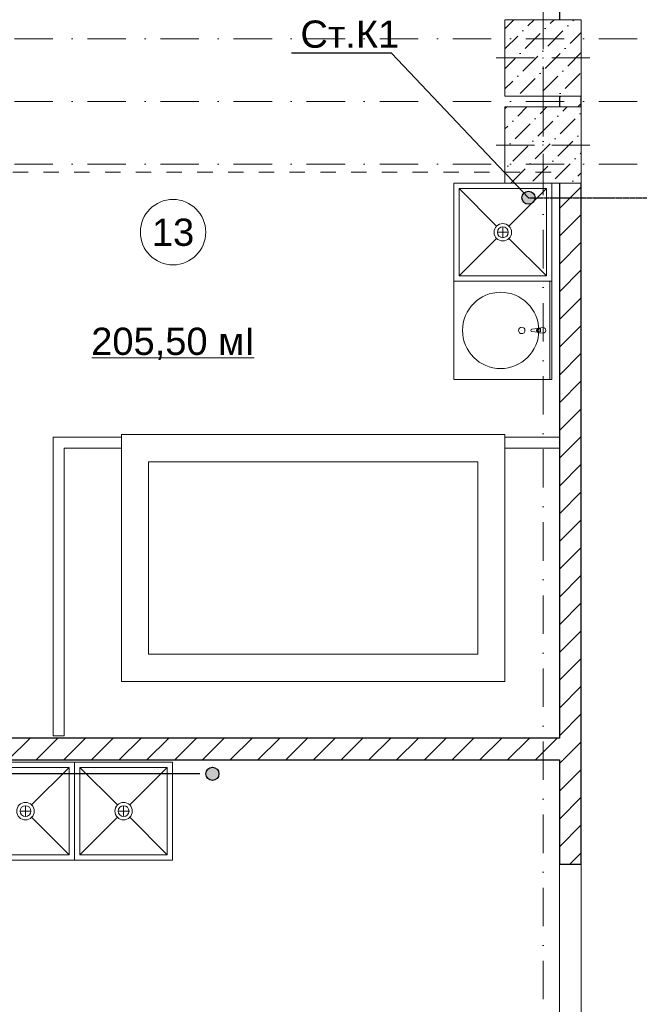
# Model space of a CAD drawing. Header units: millimetres. Extents: x -2890 to 117730, y -526 to 88572.
# Tile 47 of 65: x 81283 to 86969, y 27014 to 36046. Entities that reach past the tile are written whole.
import ezdxf
from ezdxf import colors
from ezdxf.entities.mleader import LeaderData, LeaderLine
from ezdxf.math import Vec2, Vec3

# ---------------------------------------------------------------- set-up
doc = ezdxf.new("R2010")
doc.units = ezdxf.units.MM
doc.header["$MEASUREMENT"] = 0
doc.set_wipeout_variables(frame=1)
for name, pattern in [('Wipeout_Contour', [1000, 0, -1000]), ('короткая штриховая', [2.822222, 1.411111, -1.411111]), ('Штрихпунктирная', [6.702778, 3.527778, -1.763889, 0, -1.411111])]:
    doc.linetypes.add(name, pattern=pattern)
for name, color, linetype in [('ВК_К1', 34, 'Continuous'), ('ВК_Текст', 7, 'Continuous'), ('Интерьер - Оборудование', 7, 'Continuous'), ('Конструктив - Колонны', 7, 'Continuous'), ('Конструктив - стены бассейнов жб нов', 7, 'Continuous'), ('Конструктив - Стены Блок 200 нов', 7, 'Continuous'), ('Элемент Модели - Зона', 7, 'Continuous'), ('Элемент Модели - Оси', 7, 'Continuous')]:
    doc.layers.add(name, color=color, linetype=linetype)
doc.styles.get("Standard").update_dxf_attribs({"font": 'ARIALUNI.TTF', "height": 250})
doc.styles.add('СГЕНЕРИР_СТИЛЬ_4', font='arial.ttf')
pattern_1 = [(45, (-30913.89, 8295.99), (-127.27922, 127.27922), [])]
pattern_2 = [(45, (-30913.9, 8296), (-183.84776, 183.84776), [195, -65, 0, -65]), (45, (-30890.9, 8502.82), (-183.84776, 183.84776), [195, -65, 0, -65])]

# ---------------------------------------------------------------- blocks, each defined once
blk = doc.blocks.new('_None')

msp = doc.modelspace()

# ---------------------------------------------------------------- hatches: boundary and pattern name
at = {"layer": 'ВК_К1', "ltscale": 100}
h = msp.add_hatch(color=256, dxfattribs=at)
h.dxf.hatch_style = 1
h.paths.add_polyline_path([(86011.9, 34412.8, 1), (85892.1, 34412.8, 1)])
h = msp.add_hatch(color=256, dxfattribs=at)
h.dxf.hatch_style = 1
h.paths.add_polyline_path([(83111.4, 29128.2, 1), (82991.6, 29128.2, 1)])

# ---------------------------------------------------------------- linework, layer by layer
msp.add_line((77787.1, 29132.1), (82934.8, 29132.1), dxfattribs=at)
for centre in [(85952, 34412.8), (83051.5, 29128.2)]:
    msp.add_circle(centre, 59.9, dxfattribs=at)
at = {"layer": 'Интерьер - Оборудование', "color": 7, "linetype": 'Continuous', "lineweight": 5, "ltscale": 100}
for p, q in [((86116.2, 34496), (85316.2, 34496)), ((85316.2, 34496), (85316.2, 33696)), ((85316.2, 34496), (85659.6, 34152.6)), ((86116.2, 34496), (85772.7, 34152.6)), ((86116.2, 33696), (86116.2, 34496)), ((85716.2, 34146), (85716.2, 34046)), ((85766.2, 34096), (85666.2, 34096)), ((85316.2, 33696), (85659.6, 34039.4)), ((86116.2, 33696), (85772.7, 34039.4)), ((85316.2, 33696), (86116.2, 33696)), ((85266.2, 33646), (85266.2, 32746)), ((85266.2, 33646), (86166.2, 33646)), ((86146.2, 33646), (86146.2, 32746)), ((86166.2, 33646), (86166.2, 32746)), ((86046.4, 33209.6), (86061.3, 33209.6)), ((86061.3, 33182.4), (86046.4, 33182.4)), ((86061.3, 33209.6), (86061.3, 33182.4)), ((85266.2, 32746), (86166.2, 32746)), ((81736.1, 29186.1), (80936.1, 29186.1)), ((81736.1, 29186.1), (81392.7, 28842.7)), ((81736.1, 28386.1), (81736.1, 29186.1)), ((81836.1, 29186.1), (81836.1, 28386.1)), ((82636.1, 29186.1), (81836.1, 29186.1)), ((81836.1, 29186.1), (82179.6, 28842.7)), ((82636.1, 29186.1), (82292.7, 28842.7)), ((82636.1, 28386.1), (82636.1, 29186.1)), ((81336.1, 28736.1), (81336.1, 28836.1)), ((82236.1, 28736.1), (82236.1, 28836.1)), ((81286.1, 28786.1), (81386.1, 28786.1)), ((81736.1, 28386.1), (81392.7, 28729.5)), ((81836.1, 28386.1), (82179.6, 28729.5)), ((82186.1, 28786.1), (82286.1, 28786.1)), ((82636.1, 28386.1), (82292.7, 28729.5)), ((80936.1, 28386.1), (81736.1, 28386.1)), ((81836.1, 28386.1), (82636.1, 28386.1))]:
    msp.add_line(p, q, dxfattribs=at)
at = {"layer": 'Интерьер - Оборудование', "color": 7, "linetype": 'Continuous', "lineweight": 5, "ltscale": 100, "flags": 128}
msp.add_lwpolyline([(86086.2, 33221), (86044.2, 33217, 0.12102), (86034.7, 33213.7), (85981.8, 33207.1, 0.882566), (85981.8, 33184.9), (86034.7, 33178.3, 0.12102), (86044.2, 33175), (86086.2, 33171, 1)], format="xyb", close=True, dxfattribs=at)
at = {"layer": 'Интерьер - Оборудование', "color": 7, "linetype": 'Continuous', "lineweight": 5, "ltscale": 100}
for centre, radius in [((85716.2, 34096), 80), ((85716.2, 34096), 50), ((85696.2, 33196), 350), ((85889.4, 33196), 30), ((81336.1, 28786.1), 80), ((81336.1, 28786.1), 50), ((82236.1, 28786.1), 80), ((82236.1, 28786.1), 50)]:
    msp.add_circle(centre, radius, dxfattribs=at)
for centre, radius, start, end in [((86046.1, 33196), 21.1, 122.77103, 237.22897), ((86046.4, 33196), 13.6, 90, 270)]:
    msp.add_arc(centre, radius, start, end, dxfattribs=at)
at = {"layer": 'Конструктив - Стены Блок 200 нов', "color": 7, "linetype": 'Continuous', "lineweight": 30, "ltscale": 100}
msp.add_line((86236.1, 41596), (86236.1, 36046), dxfattribs=at)
at = {"layer": 'Элемент Модели - Зона', "color": 7, "linetype": 'Continuous', "lineweight": 0, "ltscale": 100}
msp.add_line((81944.9, 32943.2), (83435.2, 32943.2), dxfattribs=at)
at = {"layer": 'Элемент Модели - Зона', "color": 7, "linetype": 'Continuous', "lineweight": 0, "ltscale": 100, "flags": 128}
msp.add_lwpolyline([(82990.1, 34096.8, 1), (82390.1, 34096.8, 1)], format="xyb", close=True, dxfattribs=at)

# ---------------------------------------------------------------- texts
at = {"layer": 'Элемент Модели - Зона', "color": 7, "linetype": 'Continuous', "lineweight": 0, "ltscale": 100, "char_height": 250, "attachment_point": 5, "style": 'СГЕНЕРИР_СТИЛЬ_4'}
for s, insert in [('\\A1;13', (82690.1, 34094.6)), ('\\A1;205,50 мІ', (82690.1, 33072.5))]:
    msp.add_mtext(s, dxfattribs=dict(at, insert=insert))

# ---------------------------------------------------------------- wipeouts: each hides what was drawn before it
at = {"color": 254, "linetype": 'Wipeout_Contour', "lineweight": 0, "ltscale": 100}
for points, layer in [([(81691.3, 32215.7), (81591.3, 32215.7), (81691.3, 32115.7)], 'Конструктив - стены бассейнов жб нов'), ([(82216.3, 31990.7), (82466.3, 31990.7), (82216.3, 32240.7)], 'Конструктив - стены бассейнов жб нов'), ([(85486.1, 31990.7), (85736.1, 31990.7), (85736.1, 32240.7)], 'Конструктив - стены бассейнов жб нов'), ([(82466.3, 30226.1), (82216.3, 29976.1), (82466.3, 29976.1)], 'Конструктив - стены бассейнов жб нов'), ([(85486.1, 30226.1), (85736.1, 29976.1), (85736.1, 30226.1)], 'Конструктив - стены бассейнов жб нов'), ([(86236.1, 35246), (86436.1, 35246), (86436.1, 35346), (86236.1, 35346)], 'Конструктив - Стены Блок 200 нов'), ([(86236.1, 29256.1), (86236.1, 28295.7), (86436.1, 28295.7), (86436.1, 29256.1)], 'Конструктив - Стены Блок 200 нов')]:
    msp.add_wipeout(points, dxfattribs=at).dxf.layer = layer

# ---------------------------------------------------------------- next in the draw order: hatches: boundary and pattern name
at = {"layer": 'Конструктив - Стены Блок 200 нов', "linetype": 'Continuous', "lineweight": 5, "ltscale": 100}
h = msp.add_hatch(dxfattribs=at)
h.set_pattern_fill('БЛОКИ_БЕТОННЫЕ_ЭФФЕКТИВН_7F', scale=100, style=0, pattern_type=2)
h.set_pattern_definition(pattern_1)
h.paths.add_polyline_path([(86236.1, 35246), (86436.1, 35246), (86436.1, 35346), (86236.1, 35346)])
h = msp.add_hatch(dxfattribs=at)
h.set_pattern_fill('БЛОКИ_БЕТОННЫЕ_ЭФФЕКТИВН_7F', scale=100, style=0, pattern_type=2)
h.set_pattern_definition(pattern_1)
h.paths.add_polyline_path([(86236.1, 29256.1), (86236.1, 28295.7), (86436.1, 28295.7), (86436.1, 29256.1)])

# ---------------------------------------------------------------- next in the draw order: linework, layer by layer
at = {"layer": 'Конструктив - Стены Блок 200 нов', "color": 7, "linetype": 'Continuous', "lineweight": 30, "ltscale": 100}
for p, q in [((86236.1, 35346), (86236.1, 35246)), ((86436.1, 35246), (86436.1, 35346)), ((86341.1, 28295.7), (86236.1, 28295.7)), ((86436.1, 28295.7), (86341.1, 28295.7))]:
    msp.add_line(p, q, dxfattribs=at)
at = {"layer": 'Конструктив - Стены Блок 200 нов', "color": 7, "linetype": 'Continuous', "lineweight": 15, "ltscale": 100}
for p, q in [((86236.1, 26795.7), (86236.1, 28295.7)), ((86236.1, 26795.7), (86236.1, 28295.7)), ((86436.1, 26795.7), (86436.1, 28295.7)), ((86436.1, 26795.7), (86436.1, 28295.7))]:
    msp.add_line(p, q, dxfattribs=at)
at = {"layer": 'Элемент Модели - Оси', "color": 7, "linetype": 'Штрихпунктирная', "lineweight": 15, "ltscale": 100}
msp.add_line((3470.8, 35296), (114954, 35296), dxfattribs=at)

# ---------------------------------------------------------------- next in the draw order: wipeouts: each hides what was drawn before it
at = {"color": 254, "linetype": 'Wipeout_Contour', "lineweight": 0, "ltscale": 100}
for points in [[(81691.3, 32115.7), (81591.3, 32215.7), (81591.3, 32115.7)], [(85486.1, 31990.7), (85736.1, 32240.7), (85486.1, 32240.7)], [(82466.3, 30226.1), (82216.3, 30226.1), (82216.3, 29976.1)]]:
    msp.add_wipeout(points, dxfattribs=at).dxf.layer = 'Конструктив - стены бассейнов жб нов'

# ---------------------------------------------------------------- next in the draw order: linework, layer by layer
at = {"layer": 'Конструктив - стены бассейнов жб нов', "color": 7, "linetype": 'Continuous', "lineweight": 15, "ltscale": 100, "flags": 128}
for points in [[(85736.1, 32240.7), (85736.1, 31990.7)], [(82216.3, 29976.1), (82466.3, 29976.1)]]:
    msp.add_lwpolyline(points, dxfattribs=at)

# ---------------------------------------------------------------- next in the draw order: wipeouts: each hides what was drawn before it
at = {"color": 254, "linetype": 'Wipeout_Contour', "lineweight": 0, "ltscale": 100}
for points, layer in [([(82466.3, 31990.7), (85486.1, 31990.7), (85486.1, 32240.7), (82466.3, 32240.7)], 'Конструктив - стены бассейнов жб нов'), ([(86236.1, 29456.1), (86236.1, 29256.1), (86436.1, 29256.1), (86436.1, 29456.1)], 'Конструктив - Стены Блок 200 нов')]:
    msp.add_wipeout(points, dxfattribs=at).dxf.layer = layer

# ---------------------------------------------------------------- next in the draw order: hatches: boundary and pattern name
at = {"layer": 'Конструктив - Стены Блок 200 нов', "linetype": 'Continuous', "lineweight": 5, "ltscale": 100}
h = msp.add_hatch(dxfattribs=at)
h.set_pattern_fill('БЛОКИ_БЕТОННЫЕ_ЭФФЕКТИВН_7F', scale=100, style=0, pattern_type=2)
h.set_pattern_definition(pattern_1)
h.paths.add_polyline_path([(86236.1, 29456.1), (86236.1, 29256.1), (86436.1, 29256.1), (86436.1, 29456.1)])

# ---------------------------------------------------------------- next in the draw order: linework, layer by layer
at = {"layer": 'Конструктив - Стены Блок 200 нов', "color": 7, "linetype": 'Continuous', "lineweight": 30, "ltscale": 100}
for p, q in [((86216.1, 29256.1), (86236.1, 29256.1)), ((86236.1, 29256.1), (86236.1, 28295.7)), ((86436.1, 28295.7), (86436.1, 29256.1))]:
    msp.add_line(p, q, dxfattribs=at)

# ---------------------------------------------------------------- next in the draw order: wipeouts: each hides what was drawn before it
at = {"color": 254, "linetype": 'Wipeout_Contour', "lineweight": 0, "ltscale": 100}
msp.add_wipeout([(82466.3, 32240.7), (82216.3, 32240.7), (82466.3, 31990.7)], dxfattribs=at).dxf.layer = 'Конструктив - стены бассейнов жб нов'

# ---------------------------------------------------------------- next in the draw order: linework, layer by layer
at = {"layer": 'Конструктив - стены бассейнов жб нов', "color": 7, "linetype": 'Continuous', "lineweight": 15, "ltscale": 100, "flags": 128}
for points in [[(82216.3, 32240.7), (82216.3, 31990.7)], [(85736.1, 32240.7), (82216.3, 32240.7)], [(82466.3, 31990.7), (85486.1, 31990.7)]]:
    msp.add_lwpolyline(points, dxfattribs=at)

# ---------------------------------------------------------------- next in the draw order: wipeouts: each hides what was drawn before it
at = {"color": 254, "linetype": 'Wipeout_Contour', "lineweight": 0, "ltscale": 100}
msp.add_wipeout([(86236.1, 29456.1), (86436.1, 29456.1), (86436.1, 34546), (86236.1, 34546)], dxfattribs=at).dxf.layer = 'Конструктив - Стены Блок 200 нов'

# ---------------------------------------------------------------- next in the draw order: hatches: boundary and pattern name
at = {"layer": 'Конструктив - Стены Блок 200 нов', "linetype": 'Continuous', "lineweight": 5, "ltscale": 100}
h = msp.add_hatch(dxfattribs=at)
h.set_pattern_fill('БЛОКИ_БЕТОННЫЕ_ЭФФЕКТИВН_7F', scale=100, style=0, pattern_type=2)
h.set_pattern_definition(pattern_1)
h.paths.add_polyline_path([(86236.1, 29456.1), (86436.1, 29456.1), (86436.1, 34546), (86236.1, 34546)])

# ---------------------------------------------------------------- next in the draw order: linework, layer by layer
at = {"layer": 'Конструктив - Стены Блок 200 нов', "color": 7, "linetype": 'Continuous', "lineweight": 30, "ltscale": 100}
for p, q in [((86236.1, 34546), (86236.1, 29456.1)), ((86436.1, 29456.1), (86436.1, 34546)), ((86236.1, 29456.1), (86216.1, 29456.1)), ((86436.1, 29256.1), (86436.1, 29456.1))]:
    msp.add_line(p, q, dxfattribs=at)

# ---------------------------------------------------------------- next in the draw order: wipeouts: each hides what was drawn before it
at = {"color": 254, "linetype": 'Wipeout_Contour', "lineweight": 0, "ltscale": 100}
msp.add_wipeout([(82216.3, 31990.7), (82216.3, 30226.1), (82466.3, 30226.1), (82466.3, 31990.7)], dxfattribs=at).dxf.layer = 'Конструктив - стены бассейнов жб нов'

# ---------------------------------------------------------------- next in the draw order: linework, layer by layer
at = {"layer": 'Конструктив - стены бассейнов жб нов', "color": 7, "linetype": 'Continuous', "lineweight": 15, "ltscale": 100, "flags": 128}
for points in [[(82216.3, 31990.7), (82216.3, 29976.1)], [(82466.3, 30226.1), (82466.3, 31990.7)]]:
    msp.add_lwpolyline(points, dxfattribs=at)

# ---------------------------------------------------------------- next in the draw order: wipeouts: each hides what was drawn before it
at = {"color": 254, "linetype": 'Wipeout_Contour', "lineweight": 0, "ltscale": 100}
for points, layer in [([(85736.1, 34546), (86436.1, 34546), (86436.1, 35246), (85736.1, 35246)], 'Конструктив - Колонны'), ([(86236.1, 32215.7), (85736.1, 32215.7), (85736.1, 32115.7), (86236.1, 32115.7)], 'Конструктив - стены бассейнов жб нов'), ([(86216.1, 29456.1), (86216.1, 29256.1), (86236.1, 29256.1), (86236.1, 29456.1)], 'Конструктив - Стены Блок 200 нов')]:
    msp.add_wipeout(points, dxfattribs=at).dxf.layer = layer

# ---------------------------------------------------------------- next in the draw order: hatches: boundary and pattern name
at = {"layer": 'Конструктив - Колонны', "linetype": 'Continuous', "lineweight": 15, "ltscale": 100}
h = msp.add_hatch(dxfattribs=at)
h.set_pattern_fill('БЕТОН_01_0006', scale=100, style=0, pattern_type=2)
h.set_pattern_definition(pattern_2)
h.paths.add_polyline_path([(85736.1, 34546), (86436.1, 34546), (86436.1, 35246), (85736.1, 35246)])
at = {"layer": 'Конструктив - Стены Блок 200 нов', "linetype": 'Continuous', "lineweight": 5, "ltscale": 100}
h = msp.add_hatch(dxfattribs=at)
h.set_pattern_fill('БЛОКИ_БЕТОННЫЕ_ЭФФЕКТИВН_7F', scale=100, style=0, pattern_type=2)
h.set_pattern_definition(pattern_1)
h.paths.add_polyline_path([(86216.1, 29456.1), (86216.1, 29256.1), (86236.1, 29256.1), (86236.1, 29456.1)])

# ---------------------------------------------------------------- next in the draw order: linework, layer by layer
at = {"layer": 'ВК_К1', "linetype": 'Штрихпунктирная'}
msp.add_lwpolyline([(85952, 34412.8), (93755.1, 34412.8), (93886.1, 34587)], dxfattribs=at)
at = {"layer": 'Интерьер - Оборудование', "color": 7, "linetype": 'Continuous', "lineweight": 5, "ltscale": 100, "flags": 128}
msp.add_lwpolyline([(86166.2, 34546), (85266.2, 34546), (85266.2, 33646), (86166.2, 33646)], close=True, dxfattribs=at)
at = {"layer": 'Конструктив - Колонны', "color": 7, "linetype": 'Continuous', "lineweight": 0, "ltscale": 100}
for p, q in [((86086.1, 34976), (86086.1, 35326)), ((86006.1, 34896), (85656.1, 34896)), ((86166.1, 34896), (86516.1, 34896)), ((86086.1, 34816), (86086.1, 34466))]:
    msp.add_line(p, q, dxfattribs=at)
at = {"layer": 'Конструктив - Колонны', "color": 7, "linetype": 'Continuous', "lineweight": 15, "ltscale": 100, "flags": 128}
msp.add_lwpolyline([(85736.1, 34546), (86436.1, 34546), (86436.1, 35246), (85736.1, 35246)], close=True, dxfattribs=at)
at = {"layer": 'Конструктив - Колонны', "color": 7, "linetype": 'Continuous', "lineweight": 0, "ltscale": 100}
msp.add_point((86086.1, 34896), dxfattribs=at)
at = {"layer": 'Конструктив - стены бассейнов жб нов', "color": 7, "linetype": 'Continuous', "lineweight": 15, "ltscale": 100}
for p, q in [((86236.1, 32215.7), (85736.1, 32215.7)), ((85736.1, 32115.7), (86236.1, 32115.7))]:
    msp.add_line(p, q, dxfattribs=at)
at = {"layer": 'Конструктив - стены бассейнов жб нов', "color": 7, "linetype": 'Continuous', "lineweight": 15, "ltscale": 100, "flags": 128}
for points in [[(85736.1, 32215.7), (85736.1, 32115.7)], [(86236.1, 32215.7), (86236.1, 32115.7)]]:
    msp.add_lwpolyline(points, dxfattribs=at)
at = {"layer": 'Элемент Модели - Зона', "color": 7, "linetype": 'короткая штриховая', "lineweight": 15, "ltscale": 100}
msp.add_line((76986.1, 34646), (86186.2, 34646), dxfattribs=at)
at = {"layer": 'Элемент Модели - Оси', "color": 7, "linetype": 'Штрихпунктирная', "lineweight": 15, "ltscale": 100}
msp.add_line((3470.8, 34721), (114954, 34721), dxfattribs=at)

# ---------------------------------------------------------------- next in the draw order: wipeouts: each hides what was drawn before it
at = {"color": 254, "linetype": 'Wipeout_Contour', "lineweight": 0, "ltscale": 100}
msp.add_wipeout([(85486.1, 30226.1), (82466.3, 30226.1), (82466.3, 29976.1), (85486.1, 29976.1)], dxfattribs=at).dxf.layer = 'Конструктив - стены бассейнов жб нов'

# ---------------------------------------------------------------- next in the draw order: wipeouts: each hides what was drawn before it
for points, layer in [([(85736.1, 35346), (86436.1, 35346), (86436.1, 36046), (85736.1, 36046)], 'Конструктив - Колонны'), ([(85486.1, 29976.1), (85736.1, 29976.1), (85486.1, 30226.1)], 'Конструктив - стены бассейнов жб нов'), ([(76986.1, 29256.1), (86216.1, 29256.1), (86216.1, 29456.1), (76986.1, 29456.1)], 'Конструктив - Стены Блок 200 нов')]:
    msp.add_wipeout(points, dxfattribs=at).dxf.layer = layer

# ---------------------------------------------------------------- next in the draw order: hatches: boundary and pattern name
at = {"layer": 'Конструктив - Колонны', "linetype": 'Continuous', "lineweight": 15, "ltscale": 100}
h = msp.add_hatch(dxfattribs=at)
h.set_pattern_fill('БЕТОН_01_0006', scale=100, style=0, pattern_type=2)
h.set_pattern_definition(pattern_2)
h.paths.add_polyline_path([(85736.1, 35346), (86436.1, 35346), (86436.1, 36046), (85736.1, 36046)])
at = {"layer": 'Конструктив - Стены Блок 200 нов', "linetype": 'Continuous', "lineweight": 5, "ltscale": 100}
h = msp.add_hatch(dxfattribs=at)
h.set_pattern_fill('БЛОКИ_БЕТОННЫЕ_ЭФФЕКТИВН_7F', scale=100, style=0, pattern_type=2)
h.set_pattern_definition(pattern_1)
h.paths.add_polyline_path([(76986.1, 29256.1), (86216.1, 29256.1), (86216.1, 29456.1), (76986.1, 29456.1)])

# ---------------------------------------------------------------- next in the draw order: linework, layer by layer
at = {"layer": 'Интерьер - Оборудование', "color": 7, "linetype": 'Continuous', "lineweight": 5, "ltscale": 100, "flags": 128}
for points in [[(80886.1, 28336.1), (81786.1, 28336.1), (81786.1, 29236.1), (80886.1, 29236.1)], [(81786.1, 28336.1), (82686.1, 28336.1), (82686.1, 29236.1), (81786.1, 29236.1)]]:
    msp.add_lwpolyline(points, close=True, dxfattribs=at)
at = {"layer": 'Конструктив - Колонны', "color": 7, "linetype": 'Continuous', "lineweight": 0, "ltscale": 100}
for p, q in [((86086.1, 35776), (86086.1, 36126)), ((86006.1, 35696), (85656.1, 35696)), ((86166.1, 35696), (86516.1, 35696)), ((86086.1, 35616), (86086.1, 35266))]:
    msp.add_line(p, q, dxfattribs=at)
at = {"layer": 'Конструктив - Колонны', "color": 7, "linetype": 'Continuous', "lineweight": 15, "ltscale": 100, "flags": 128}
msp.add_lwpolyline([(85736.1, 35346), (86436.1, 35346), (86436.1, 36046), (85736.1, 36046)], close=True, dxfattribs=at)
at = {"layer": 'Конструктив - Колонны', "color": 7, "linetype": 'Continuous', "lineweight": 0, "ltscale": 100}
msp.add_point((86086.1, 35696), dxfattribs=at)
at = {"layer": 'Конструктив - стены бассейнов жб нов', "color": 7, "linetype": 'Continuous', "lineweight": 15, "ltscale": 100, "flags": 128}
for points in [[(85486.1, 30226.1), (82466.3, 30226.1)], [(85736.1, 29976.1), (85736.1, 30226.1)], [(82466.3, 29976.1), (85736.1, 29976.1)]]:
    msp.add_lwpolyline(points, dxfattribs=at)
at = {"layer": 'Конструктив - Стены Блок 200 нов', "color": 7, "linetype": 'Continuous', "lineweight": 30, "ltscale": 100}
for p, q in [((86216.1, 29456.1), (76986.1, 29456.1)), ((86236.1, 29456.1), (86216.1, 29456.1)), ((76986.1, 29256.1), (86216.1, 29256.1)), ((86216.1, 29256.1), (86236.1, 29256.1))]:
    msp.add_line(p, q, dxfattribs=at)
at = {"layer": 'Элемент Модели - Оси', "color": 7, "linetype": 'Штрихпунктирная', "lineweight": 15, "ltscale": 100}
for p, q in [((86086.1, 63614), (86086.1, 24119.4)), ((3470.8, 35871), (114954, 35871))]:
    msp.add_line(p, q, dxfattribs=at)

# ---------------------------------------------------------------- next in the draw order: leaders
at = {"layer": 'ВК_Текст', "ltscale": 100}
ml = msp.add_multileader_mtext('Standard', dxfattribs=at)
ml.set_content('Ст.К1', color=256)
ml.set_leader_properties(color=256, linetype='ByLayer', lineweight=-1)
ml.set_arrow_properties(name='NONE')
ml.build(insert=Vec2(0, 0))
ml.multileader.update_dxf_attribs({"text_left_attachment_type": 6, "text_right_attachment_type": 6, "dogleg_length": 0.36, "arrow_head_size": 18})
ctx = ml.context
ctx.base_point, ctx.char_height, ctx.arrow_head_size, ctx.landing_gap_size, ctx.plane_origin = Vec3(83849.9, 35738.5), 250, 18, 9, Vec3(73403.3, 31038.8)
ctx.left_attachment, ctx.right_attachment = 6, 6
notes = []
notes.append((ctx, [(1, (1, 1, 0), (84694.7, 35738.5), (-1, 0), 0.36, [(0, [(85952, 34412.8)], 0, [])])]))
ctx.mtext.insert, ctx.mtext.width, ctx.mtext.flow_direction = Vec3(83858.9, 36038.5), 1026.549, 5
for ctx, leaders in notes:
    for number, flags, end, landing, length, lines in leaders:
        leader = LeaderData()
        leader.index, (leader.has_last_leader_line, leader.has_dogleg_vector, leader.attachment_direction) = number, flags
        leader.last_leader_point, leader.dogleg_vector, leader.dogleg_length = Vec3(end), Vec3(landing), length
        for number, points, colour, breaks in lines:
            line = LeaderLine()
            line.index, line.vertices, line.color, line.breaks = number, Vec3.list(points), colors.encode_raw_color(colour), breaks
            leader.lines.append(line)
        ctx.leaders.append(leader)

# ---------------------------------------------------------------- next in the draw order: wipeouts: each hides what was drawn before it
at = {"color": 254, "linetype": 'Wipeout_Contour', "lineweight": 0, "ltscale": 100}
for points in [[(81591.3, 32115.7), (81591.3, 29476.1), (81691.3, 29476.1), (81691.3, 32115.7)], [(85486.1, 31990.7), (85486.1, 30226.1), (85736.1, 30226.1), (85736.1, 31990.7)]]:
    msp.add_wipeout(points, dxfattribs=at).dxf.layer = 'Конструктив - стены бассейнов жб нов'

# ---------------------------------------------------------------- next in the draw order: linework, layer by layer
at = {"layer": 'Конструктив - стены бассейнов жб нов', "color": 7, "linetype": 'Continuous', "lineweight": 15, "ltscale": 100}
for p, q in [((81591.3, 32215.7), (81591.3, 32115.7)), ((81591.3, 32115.7), (81591.3, 29476.1)), ((81691.3, 29476.1), (81691.3, 32115.7))]:
    msp.add_line(p, q, dxfattribs=at)
at = {"layer": 'Конструктив - стены бассейнов жб нов', "color": 7, "linetype": 'Continuous', "lineweight": 15, "ltscale": 100, "flags": 128}
for points in [[(85486.1, 31990.7), (85486.1, 30226.1)], [(85736.1, 30226.1), (85736.1, 31990.7)], [(81591.3, 29476.1), (81691.3, 29476.1)]]:
    msp.add_lwpolyline(points, dxfattribs=at)

# ---------------------------------------------------------------- next in the draw order: wipeouts: each hides what was drawn before it
at = {"color": 254, "linetype": 'Wipeout_Contour', "lineweight": 0, "ltscale": 100}
msp.add_wipeout([(81691.3, 32115.7), (82216.3, 32115.7), (82216.3, 32215.7), (81691.3, 32215.7)], dxfattribs=at).dxf.layer = 'Конструктив - стены бассейнов жб нов'

# ---------------------------------------------------------------- next in the draw order: linework, layer by layer
at = {"layer": 'Конструктив - стены бассейнов жб нов', "color": 7, "linetype": 'Continuous', "lineweight": 15, "ltscale": 100}
for p, q in [((81691.3, 32215.7), (81591.3, 32215.7)), ((82216.3, 32215.7), (81691.3, 32215.7)), ((81691.3, 32115.7), (82216.3, 32115.7))]:
    msp.add_line(p, q, dxfattribs=at)
at = {"layer": 'Конструктив - стены бассейнов жб нов', "color": 7, "linetype": 'Continuous', "lineweight": 15, "ltscale": 100, "flags": 128}
msp.add_lwpolyline([(82216.3, 32215.7), (82216.3, 32115.7)], dxfattribs=at)

doc.saveas('drawing.dxf')
